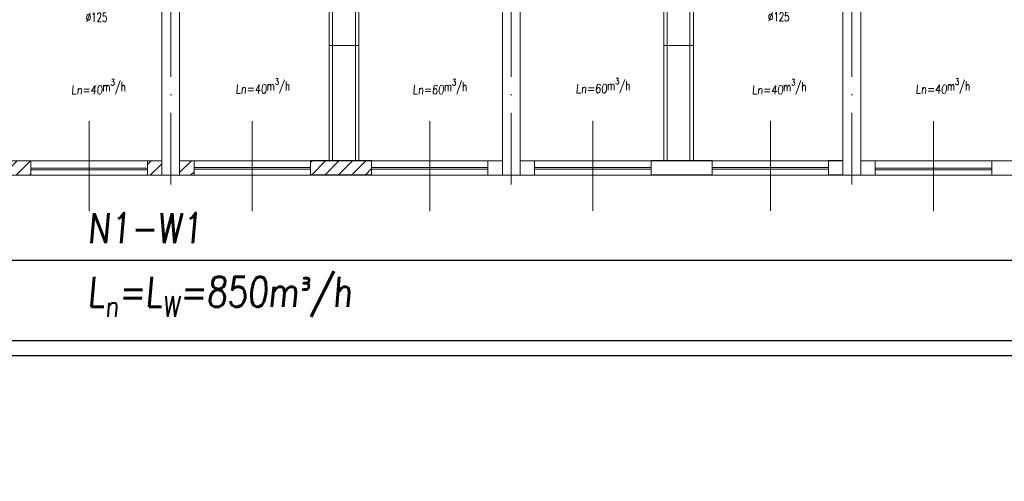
# Model space of a CAD drawing. Header units: millimetres. Extents: x -6513 to 30474, y -6915 to 65597.
# Tile 47 of 256: x -1919 to -271, y 5224 to 5997. Entities that reach past the tile are written whole.
import ezdxf

# ---------------------------------------------------------------- set-up
doc = ezdxf.new("R2010")
doc.units = ezdxf.units.MM
doc.linetypes.add('ACAD_ISO10W100', pattern=[18, 12, -3, 0, -3])
for name, color, linetype, lineweight in [('A_cienka', 8, 'Continuous', 5), ('A_osie', 8, 'ACAD_ISO10W100', 5), ('A_widok', 8, 'Continuous', 13), ('A_Wymiary', 8, 'Continuous', 9), ('R-TABELKA', 8, 'Continuous', 25)]:
    doc.layers.add(name, color=color, linetype=linetype, lineweight=lineweight)
doc.layers.add('DB_WM_nawiew-opis', color=8, linetype='Continuous')
doc.layers.add('DB_WM_wywies-opis', color=8, linetype='Continuous')
doc.styles.add('ROMANSS', font='romans.shx', dxfattribs={"width": 0.8, "oblique": 5})
doc.styles.get("Standard").update_dxf_attribs({"font": 'txt.shx', "width": 0.9})

msp = doc.modelspace()

# ---------------------------------------------------------------- hatches: boundary and pattern name
at = {"layer": 'A_Wymiary'}
h = msp.add_hatch(dxfattribs=at)
h.set_pattern_fill('ANSI31', color=256, scale=5, style=0)
h.set_pattern_definition([(45, (-3043.741, 2642.415), (-11.22532, 11.22532), [])])
h.paths.add_polyline_path([(-2767.446, 5760.652), (-2791.446, 5760.652), (-2791.446, 5736.652), (-2767.446, 5736.652)])
h.paths.add_polyline_path([(-2470.446, 5760.652), (-2572.446, 5760.652), (-2572.446, 5736.652), (-2470.446, 5736.652)])
h.paths.add_polyline_path([(-2251.446, 5760.652), (-2275.446, 5760.652), (-2275.446, 5736.652), (-2251.446, 5736.652)])
h.paths.add_polyline_path([(-2197.446, 5760.652), (-2221.446, 5760.652), (-2221.446, 5736.652), (-2197.446, 5736.652)])
h.paths.add_polyline_path([(-1900.446, 5760.652), (-2002.446, 5760.652), (-2002.446, 5736.652), (-1900.446, 5736.652)])
h.paths.add_polyline_path([(-1330.446, 5760.652), (-1432.446, 5760.652), (-1432.446, 5737.494), (-1330.446, 5737.494)])
h.paths.add_polyline_path([(-1627.446, 5760.652), (-1651.446, 5760.652), (-1651.446, 5736.652), (-1627.446, 5736.652)])
h.paths.add_polyline_path([(-1681.446, 5760.652), (-1705.446, 5760.652), (-1705.446, 5736.652), (-1681.446, 5736.652)])

# ---------------------------------------------------------------- linework, layer by layer
at = {"layer": 'A_cienka'}
for p, q in [((-1351.446, 5953.899), (-1401.446, 5953.899)), ((-841.446, 5953.899), (-791.446, 5953.899)), ((-841.446, 5953.899), (-791.446, 5953.899)), ((-2221.446, 5760.652), (-1681.446, 5760.652)), ((-1651.446, 5760.652), (-1111.446, 5760.652)), ((-1081.446, 5760.652), (-541.446, 5760.652)), ((-511.446, 5760.652), (28.554, 5760.652)), ((-2791.446, 5736.652), (2345.554, 5736.652)), ((-2791.446, 5736.652), (7529.554, 5736.652)), ((-1900.446, 5748.652), (-1705.446, 5748.652)), ((-1900.446, 5745.652), (-1705.446, 5745.652)), ((-1432.446, 5749.494), (-1627.446, 5749.494)), ((-1432.446, 5746.494), (-1627.446, 5746.494)), ((-1330.446, 5749.494), (-1135.446, 5749.494)), ((-1330.446, 5746.494), (-1135.446, 5746.494)), ((-862.446, 5749.494), (-1057.446, 5749.494)), ((-862.446, 5746.494), (-1057.446, 5746.494)), ((-760.446, 5749.494), (-565.446, 5749.494)), ((-760.446, 5746.494), (-565.446, 5746.494)), ((-292.446, 5748.652), (-487.446, 5748.652)), ((-292.446, 5745.652), (-487.446, 5745.652))]:
    msp.add_line(p, q, dxfattribs=at)
at = {"layer": 'A_cienka', "ltscale": 10}
for p, q in [((-1802.946, 5676.253), (-1802.946, 5827.05)), ((-1529.946, 5676.253), (-1529.946, 5827.05)), ((-1232.946, 5676.253), (-1232.946, 5827.05)), ((-959.946, 5677.095), (-959.946, 5827.893)), ((-662.946, 5677.095), (-662.946, 5827.893)), ((-389.946, 5676.253), (-389.946, 5827.05))]:
    msp.add_line(p, q, dxfattribs=at)
at = {"layer": 'A_osie', "ltscale": 10}
for p, q in [((-1666.446, 5721.209), (-1666.446, 7473.268)), ((-1096.446, 5721.209), (-1096.446, 7473.268)), ((-526.446, 5721.209), (-526.446, 7473.268))]:
    msp.add_line(p, q, dxfattribs=at)
at = {"layer": 'A_widok', "ltscale": 5}
for p, q in [((-541.446, 5736.652), (-541.446, 6362.652)), ((-511.446, 5736.652), (-511.446, 6362.652)), ((-1681.446, 5736.652), (-1681.446, 6242.652)), ((-1651.446, 5736.652), (-1651.446, 6242.652)), ((-1111.446, 5736.652), (-1111.446, 6242.652)), ((-1081.446, 5736.652), (-1081.446, 6242.652)), ((-1351.446, 5761.494), (-1351.446, 6166.494)), ((-841.446, 5761.494), (-841.446, 6166.494)), ((-1401.446, 5761.494), (-1401.446, 6160.494)), ((-1395.446, 5761.494), (-1395.446, 6160.494)), ((-1357.446, 5761.494), (-1357.446, 6160.494)), ((-835.446, 5761.494), (-835.446, 6160.494)), ((-797.446, 5761.494), (-797.446, 6160.494)), ((-791.446, 5761.494), (-791.446, 6160.494)), ((-1681.446, 5736.652), (-1651.446, 5736.652)), ((-1111.446, 5736.652), (-1081.446, 5736.652)), ((-541.446, 5736.652), (-511.446, 5736.652))]:
    msp.add_line(p, q, dxfattribs=at)
for points in [[(-2002.446, 5736.652), (-1900.446, 5736.652), (-1900.446, 5760.652), (-2002.446, 5760.652)], [(-1681.446, 5760.652), (-1705.446, 5760.652), (-1705.446, 5736.652), (-1681.446, 5736.652)], [(-1651.446, 5760.652), (-1627.446, 5760.652), (-1627.446, 5736.652), (-1651.446, 5736.652)], [(-1432.446, 5737.494), (-1330.446, 5737.494), (-1330.446, 5761.494), (-1432.446, 5761.494)], [(-1111.446, 5760.652), (-1135.446, 5760.652), (-1135.446, 5736.652), (-1111.446, 5736.652)], [(-1081.446, 5760.652), (-1057.446, 5760.652), (-1057.446, 5736.652), (-1081.446, 5736.652)], [(-862.446, 5737.494), (-760.446, 5737.494), (-760.446, 5761.494), (-862.446, 5761.494)], [(-541.446, 5761.494), (-565.446, 5761.494), (-565.446, 5737.494), (-541.446, 5737.494)], [(-511.446, 5760.652), (-487.446, 5760.652), (-487.446, 5736.652), (-511.446, 5736.652)], [(-292.446, 5736.652), (-190.446, 5736.652), (-190.446, 5760.652), (-292.446, 5760.652)]]:
    msp.add_lwpolyline(points, close=True, dxfattribs=at)
at = {"layer": 'DB_WM_wywies-opis'}
msp.add_line((-2862.854, 5594.127), (100.444, 5594.127), dxfattribs=at)
at = {"layer": 'R-TABELKA'}
for p, q in [((-3026.084, 5459.723), (8287.828, 5459.723)), ((-3151.084, 5434.723), (8312.828, 5434.723))]:
    msp.add_line(p, q, dxfattribs=at)

# ---------------------------------------------------------------- texts
at = {"layer": 'DB_WM_nawiew-opis', "char_height": 15, "width": 37.14159, "attachment_point": 1}
for insert in [(-1808.524, 6038.697), (-666.797, 6039.441)]:
    msp.add_mtext('\\A1;{\\Fsimplex|c238;\\W0.7;N1-80m\\H0.7x;\\S3^ ;\\H1.4286x;/h\\P%%C125}', dxfattribs=dict(at, insert=insert))
at = {"layer": 'DB_WM_nawiew-opis', "char_height": 15, "width": 191.2715, "attachment_point": 1, "style": 'ROMANSS'}
for s, insert in [('{\\Fsimplex|c238;Ln=60\\A1;\\Q0;\\W0.7;m\\H0.7x;\\S3^ ;\\H1.4286x;/h}', (-988.561, 5899.363)), ('{\\Fsimplex|c238;Ln=40\\A1;\\Q0;\\W0.7;m\\H0.7x;\\S3^ ;\\H1.4286x;/h}', (-1832.888, 5897.259)), ('{\\Fsimplex|c238;Ln=40\\A1;\\Q0;\\W0.7;m\\H0.7x;\\S3^ ;\\H1.4286x;/h}', (-1558.088, 5898.804)), ('{\\Fsimplex|c238;Ln=60\\A1;\\Q0;\\W0.7;m\\H0.7x;\\S3^ ;\\H1.4286x;/h}', (-1261.584, 5897.518)), ('{\\Fsimplex|c238;Ln=40\\A1;\\Q0;\\W0.7;m\\H0.7x;\\S3^ ;\\H1.4286x;/h}', (-693.859, 5897.221)), ('{\\Fsimplex|c238;Ln=40\\A1;\\Q0;\\W0.7;m\\H0.7x;\\S3^ ;\\H1.4286x;/h}', (-419.805, 5898.382))]:
    msp.add_mtext(s, dxfattribs=dict(at, insert=insert))
at = {"layer": 'DB_WM_wywies-opis', "char_height": 50, "width": 160.86486, "attachment_point": 1, "style": 'ROMANSS'}
for s, insert in [('N1-W1', (-1805.729, 5673.104)), ('\\A1;L{\\H0.7x;\\S^ n;}=L{\\H0.7x;\\S^ W;}=850m{\\fISOCPEUR|b0|i0|c238|p34;³}/h', (-1805.729, 5566.374))]:
    msp.add_mtext(s, dxfattribs=dict(at, insert=insert))

doc.saveas('drawing.dxf')
